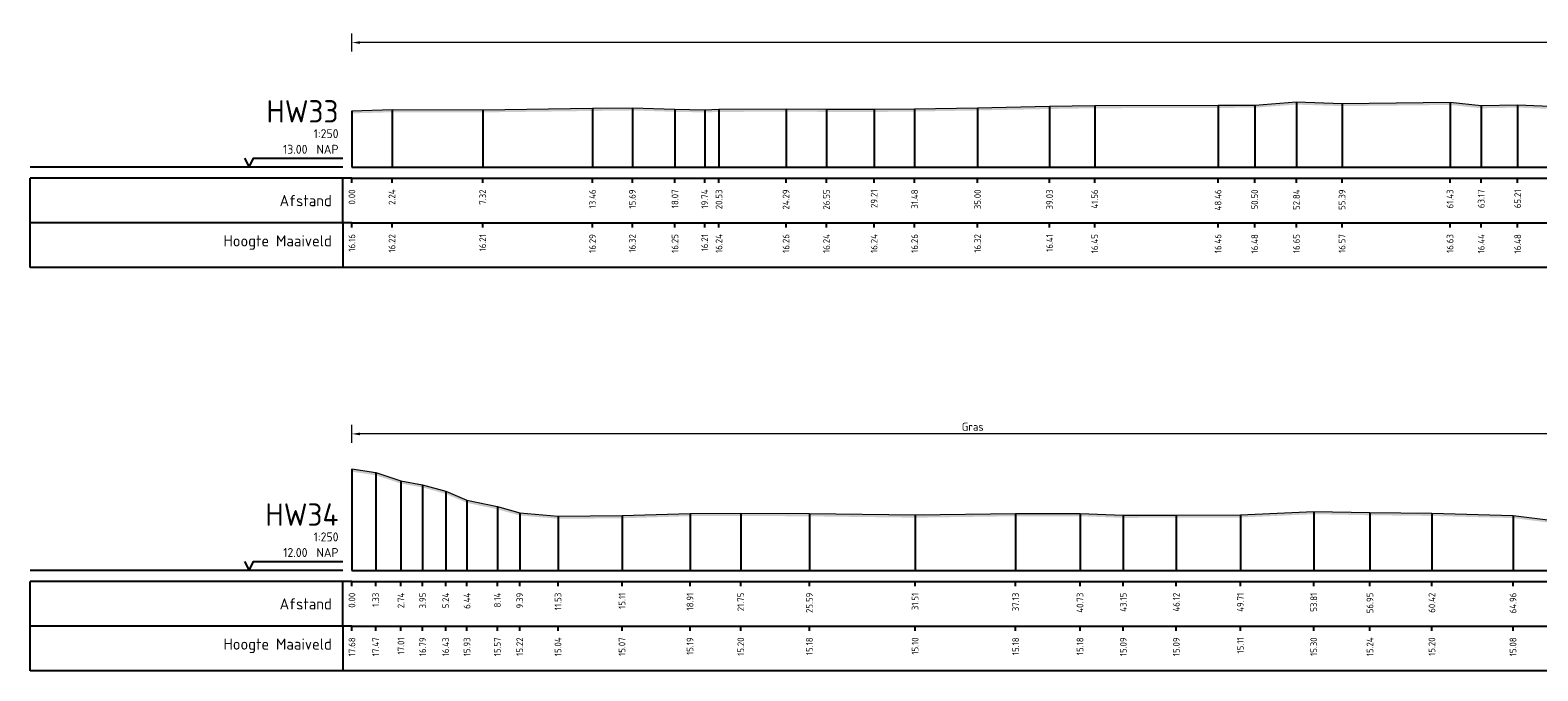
# Model space of a CAD drawing. Header units: metres. Extents: x 197882 to 206172, y 361908 to 364395.
# Tile 6 of 50: x 205766 to 205850, y 363588 to 363624. Entities that reach past the tile are written whole.
import ezdxf
from ezdxf.enums import TextEntityAlignment as Align

# ---------------------------------------------------------------- set-up
doc = ezdxf.new("R2010")
doc.units = ezdxf.units.M
doc.header["$PDMODE"] = 35
doc.header["$PDSIZE"] = 0.075
doc.layers.add('X-ME-AL-PROFIEL_HUIDIG MAAIVELD-GD', color=252, linetype='Continuous', lineweight=0)
doc.layers.add('X-XX-AL-DETAIL1-M', color=7, linetype='Continuous', lineweight=18)
doc.layers.add('X-ME-AL-PROFIELRASTER-S', color=7, linetype='Continuous')
doc.styles.add('NLCS-ISO-ANNOTATIEF-T18', font='NLCS-ISO.ttf', dxfattribs={"height": 1.8})
doc.styles.add('NLCS-ISO-ANNOTATIVE-T18', font='NLCS-ISO.ttf', dxfattribs={"height": 1.8})
doc.dimstyles.new('NLCS-ANNOTATIEF-T18-PIJL_L2_H0', dxfattribs={"dimtxt": 2.5, "dimasz": 1.8, "dimexe": 2, "dimexo": 2, "dimgap": 0.7, "dimtad": 1, "dimzin": 0, "dimdsep": 46, "dimtxsty": 'NLCS-ISO-ANNOTATIEF-T18', "dimcen": 0, "dimdle": 2, "dimclrd": 256, "dimclre": 256, "dimclrt": 10, "dimaunit": 2, "dimadec": 0, "dimazin": 0, "dimtfac": 1, "dimtdec": 3, "dimtofl": 0, "dimtmove": 0, "dimatfit": 3, "dimfxl": 2, "dimfxlon": 1, "dimtfillclr": 256, "dimtolj": 1, "dimtzin": 0, "dimlwd": -1, "dimlwe": -1, "dimarcsym": 0})

# ---------------------------------------------------------------- blocks, each defined once
blk = doc.blocks.new('SAL-PROFIELRASTER-SOD')
at = {"color": 0, "linetype": 'ByBlock', "lineweight": -2, "flags": 128}
for points in [[(-2, 0), (-72, 0)], [(-24, 2), (-23, 0), (-22, 2), (-2, 2)], [(-72, -12.5), (-72, -2.5)], [(0, -2.5), (-72, -2.5)], [(-2, -12.5), (-2, -2.5)], [(0, -12.5), (-72, -12.5)]]:
    blk.add_lwpolyline(points, dxfattribs=at)
at = {"color": 0, "linetype": 'ByBlock', "lineweight": -2, "style": 'NLCS-ISO-ANNOTATIVE-T18'}
blk.add_text('NAP', height=2, dxfattribs=at).set_placement((-3, 3), align=Align.RIGHT)
blk.add_text('Afstand', height=2.5, dxfattribs=at).set_placement((-4.5, -7.5), align=Align.MIDDLE_RIGHT)
for tag, height, p in [('PROFIELNR', 5, (-3, 10)), ('SCHAAL', 2, (-3, 6.5)), ('NAP', 2, (-9.94, 3))]:
    blk.add_attdef(tag, text='', height=height, dxfattribs=at).set_placement(p, align=Align.RIGHT)
blk = doc.blocks.new('SAL-PROFIELRASTER_BALK_EIND1-SOD')
at = {"color": 0, "linetype": 'ByBlock', "lineweight": -2}
blk.add_line((1, -12.5), (1, -2.5), dxfattribs=at)
at = {"color": 0, "linetype": 'ByBlock', "lineweight": -2, "flags": 128}
for points in [[(0, 0), (1, 0)], [(0, -2.5), (1, -2.5)], [(0, -12.5), (1, -12.5)]]:
    blk.add_lwpolyline(points, dxfattribs=at)
blk = doc.blocks.new('SAL-PROFIELRASTER_BALK-SOD')
at = {"color": 0, "linetype": 'ByBlock', "lineweight": -2}
for p, q in [((-72, -12.5), (-72, -2.5)), ((-2, -2.5), (-2, -12.5)), ((0, -12.5), (-72, -12.5))]:
    blk.add_line(p, q, dxfattribs=at)
at = {"color": 0, "linetype": 'ByBlock', "lineweight": -2, "style": 'NLCS-ISO-ANNOTATIVE-T18'}
for tag, height, p in [('TITEL1', 2.5, (-4.5, -6.5)), ('TITEL2', 1.5, (-4.5, -9.5))]:
    blk.add_attdef(tag, text='', height=height, dxfattribs=at).set_placement(p, align=Align.MIDDLE_RIGHT)
blk = doc.blocks.new('SAL-PROFIELRASTER_BALK_EIND2-SOD')
at = {"color": 0, "linetype": 'ByBlock', "lineweight": -2}
for p, q in [((1, -2.5), (1, -12.5)), ((1, -12.5), (0, -12.5))]:
    blk.add_line(p, q, dxfattribs=at)
blk = doc.blocks.new('SAL-PROFIELRASTER_BALK_DATA-SOD')
at = {"color": 0, "linetype": 'ByBlock', "lineweight": -2}
blk.add_lwpolyline([(0, -3.5), (0, -2.5)], dxfattribs=at)
at = {"color": 0, "linetype": 'ByBlock', "lineweight": -2, "style": 'NLCS-ISO-ANNOTATIVE-T18'}
blk.add_attdef('GETAL', text='', height=1.5, rotation=90, dxfattribs=at).set_placement((0.75, -5), align=Align.RIGHT)
blk = doc.blocks.new('SAL-PROFIELRASTER_AANHAAL-SOD')
at = {"color": 9, "linetype": 'ByBlock', "lineweight": -2, "flags": 128}
blk.add_lwpolyline([(0, 1), (0, 0)], dxfattribs=at)
blk = doc.blocks.new('*D149')
at = {"layer": 'Defpoints', "color": 0, "transparency": 16777216}
for p in [(205783.859, 363623.211), (205783.859, 363616.236), (206025.466, 363616.236)]:
    blk.add_point(p, dxfattribs=at)
at = {"layer": 'X-XX-AL-DETAIL1-M', "transparency": 16777216}
for p, q in [((205783.859, 363622.711), (205783.859, 363623.711)), ((206025.466, 363622.711), (206025.466, 363623.711)), ((206025.016, 363623.211), (205784.309, 363623.211))]:
    blk.add_line(p, q, dxfattribs=at)
for points in [[(205784.309, 363623.286), (205784.309, 363623.136), (205783.859, 363623.211)], [(206025.016, 363623.286), (206025.016, 363623.136), (206025.466, 363623.211)]]:
    blk.add_solid(points, dxfattribs=at)
at = {"layer": 'X-XX-AL-DETAIL1-M', "color": 10, "transparency": 16777216, "insert": (205904.662, 363623.611), "char_height": 0.45, "attachment_point": 5, "style": 'NLCS-ISO-ANNOTATIEF-T18'}
blk.add_mtext('\\A1;Gras', dxfattribs=at)
blk = doc.blocks.new('*D150')
at = {"layer": 'Defpoints', "color": 0, "transparency": 16777216}
for p in [(205783.859, 363601.302), (205783.859, 363593.662), (205853.313, 363593.662)]:
    blk.add_point(p, dxfattribs=at)
at = {"layer": 'X-XX-AL-DETAIL1-M', "transparency": 16777216}
for p, q in [((205783.859, 363600.802), (205783.859, 363601.802)), ((205853.313, 363600.802), (205853.313, 363601.802)), ((205852.863, 363601.302), (205784.309, 363601.302))]:
    blk.add_line(p, q, dxfattribs=at)
for points in [[(205784.309, 363601.377), (205784.309, 363601.227), (205783.859, 363601.302)], [(205852.863, 363601.377), (205852.863, 363601.227), (205853.313, 363601.302)]]:
    blk.add_solid(points, dxfattribs=at)
at = {"layer": 'X-XX-AL-DETAIL1-M', "color": 10, "transparency": 16777216, "insert": (205818.586, 363601.702), "char_height": 0.45, "attachment_point": 5, "style": 'NLCS-ISO-ANNOTATIEF-T18'}
blk.add_mtext('\\A1;Gras', dxfattribs=at)

msp = doc.modelspace()

# ---------------------------------------------------------------- hatches: boundary and pattern name
at = {"layer": 'X-ME-AL-PROFIEL_HUIDIG MAAIVELD-GD'}
h = msp.add_hatch(dxfattribs=at)
h.set_pattern_fill('AGR-MAAIVELD', color=256, scale=0.05, pattern_type=2)
h.set_pattern_definition([(45, (0, 72.9858), (-0.25000007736, 0.25000007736), []), (45, (-0.0357, 73.0215), (0, 0.50000015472), [0.3535535, -0.3535535]), (45, (-0.07143, 73.05723), (0, 0.50000015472), [0.3535535, -0.3535535]), (45, (-0.10764, 73.09344), (0, 0.50000015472), [0.3535535, -0.3535535]), (45, (-0.14286, 73.12866), (0, 0.50000015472), [0.3535535, -0.3535535]), (45, (-0.17857, 73.16437), (0, 0.50000015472), [0.3535535, -0.3535535]), (45, (-0.2143, 73.2001), (0, 0.50000015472), [0.3535535, -0.3535535]), (315, (0, 72.9858), (0.25000007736, 0.25000007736), []), (315, (0.0357, 73.0215), (0.50000015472, -1e-16), [0.3535535, -0.3535535]), (315, (0.07143, 73.05723), (0.50000015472, -1e-16), [0.3535535, -0.3535535]), (315, (0.10764, 73.09344), (0.50000015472, -1e-16), [0.3535535, -0.3535535]), (315, (0.14286, 73.12866), (0.50000015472, -1e-16), [0.3535535, -0.3535535]), (315, (0.17857, 73.16437), (0.50000015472, -1e-16), [0.3535535, -0.3535535]), (315, (0.2143, 73.2001), (0.50000015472, -1e-16), [0.3535535, -0.3535535])])
h.paths.add_polyline_path([(206025.466, 363619.023), (206023.646, 363618.974), (206020.107, 363618.923), (206015.765, 363618.789), (206011.262, 363618.788), (206007.009, 363618.908), (206003.253, 363618.719), (205999.361, 363618.705), (205994.699, 363618.856), (205990.719, 363618.863), (205983.81, 363618.735), (205978.108, 363618.804), (205974.565, 363618.668), (205971.371, 363618.713), (205965.897, 363618.625), (205960.679, 363618.735), (205953.952, 363619.056), (205946.352, 363618.88), (205938.973, 363618.705), (205931.828, 363618.583), (205921.507, 363618.86), (205918.233, 363619.09), (205916.585, 363619.004), (205915.997, 363619.011), (205915.07, 363619.1), (205912.978, 363619.127), (205909.59, 363619.149), (205906.272, 363619.103), (205903.87, 363619.269), (205902.945, 363619.187), (205901.966, 363619.282), (205901.15, 363619.175), (205899.033, 363619.193), (205894.751, 363619.187), (205890.193, 363619.141), (205887.428, 363619.186), (205884.49, 363619.142), (205881.602, 363619.209), (205879.338, 363619.336), (205878.216, 363619.31), (205876.575, 363619.33), (205874.961, 363619.357), (205873.054, 363619.451), (205870.296, 363619.532), (205867.539, 363619.634), (205865.167, 363619.691), (205862.667, 363619.558), (205860.752, 363619.887), (205859.382, 363619.696), (205857.526, 363619.71), (205855.173, 363619.667), (205853.433, 363619.709), (205851.352, 363619.629), (205849.071, 363619.719), (205847.033, 363619.681), (205845.293, 363619.868), (205839.252, 363619.803), (205836.697, 363619.886), (205834.361, 363619.714), (205832.314, 363619.7), (205825.416, 363619.684), (205822.887, 363619.642), (205818.859, 363619.56), (205815.336, 363619.5), (205813.073, 363619.473), (205810.408, 363619.478), (205808.145, 363619.496), (205804.394, 363619.474), (205803.595, 363619.45), (205801.933, 363619.482), (205799.547, 363619.559), (205797.317, 363619.531), (205791.175, 363619.451), (205786.102, 363619.459), (205783.859, 363619.395), (205783.859, 363619.245), (205786.102, 363619.309), (205791.175, 363619.301), (205797.317, 363619.381), (205799.547, 363619.409), (205801.933, 363619.332), (205803.595, 363619.3), (205804.394, 363619.324), (205808.145, 363619.346), (205810.408, 363619.328), (205813.073, 363619.323), (205815.336, 363619.35), (205818.859, 363619.41), (205822.887, 363619.492), (205825.416, 363619.534), (205832.314, 363619.55), (205834.361, 363619.564), (205836.697, 363619.736), (205839.252, 363619.653), (205845.293, 363619.718), (205847.033, 363619.531), (205849.071, 363619.569), (205851.352, 363619.479), (205853.433, 363619.559), (205855.173, 363619.517), (205857.526, 363619.56), (205859.382, 363619.546), (205860.752, 363619.737), (205862.667, 363619.408), (205865.167, 363619.541), (205867.539, 363619.484), (205870.296, 363619.382), (205873.054, 363619.301), (205874.961, 363619.207), (205876.575, 363619.18), (205878.216, 363619.16), (205879.338, 363619.186), (205881.602, 363619.059), (205884.49, 363618.992), (205887.428, 363619.036), (205890.193, 363618.991), (205894.751, 363619.037), (205899.033, 363619.043), (205901.15, 363619.025), (205901.966, 363619.132), (205902.945, 363619.037), (205903.87, 363619.119), (205906.272, 363618.953), (205909.59, 363618.999), (205912.978, 363618.977), (205915.07, 363618.95), (205915.997, 363618.861), (205916.585, 363618.854), (205918.233, 363618.94), (205921.507, 363618.71), (205931.828, 363618.433), (205938.973, 363618.555), (205946.352, 363618.73), (205953.952, 363618.906), (205960.679, 363618.585), (205965.897, 363618.475), (205971.371, 363618.563), (205974.565, 363618.518), (205978.108, 363618.654), (205983.81, 363618.585), (205990.719, 363618.713), (205994.699, 363618.706), (205999.361, 363618.555), (206003.253, 363618.569), (206007.009, 363618.758), (206011.262, 363618.638), (206015.765, 363618.639), (206020.107, 363618.773), (206023.646, 363618.824), (206025.466, 363618.873)])
h = msp.add_hatch(dxfattribs=at)
h.set_pattern_fill('AGR-MAAIVELD', color=256, scale=0.05, pattern_type=2)
h.set_pattern_definition([(45, (0, 71.2622), (-0.25000007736, 0.25000007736), []), (45, (-0.0357, 71.2979), (0, 0.50000015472), [0.3535535, -0.3535535]), (45, (-0.07143, 71.3336), (0, 0.50000015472), [0.3535535, -0.3535535]), (45, (-0.10764, 71.36983), (0, 0.50000015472), [0.3535535, -0.3535535]), (45, (-0.14286, 71.40504), (0, 0.50000015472), [0.3535535, -0.3535535]), (45, (-0.17857, 71.44076), (0, 0.50000015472), [0.3535535, -0.3535535]), (45, (-0.2143, 71.47647), (0, 0.50000015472), [0.3535535, -0.3535535]), (315, (0, 71.2622), (0.25000007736, 0.25000007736), []), (315, (0.0357, 71.2979), (0.50000015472, -1e-16), [0.3535535, -0.3535535]), (315, (0.07143, 71.3336), (0.50000015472, -1e-16), [0.3535535, -0.3535535]), (315, (0.10764, 71.36983), (0.50000015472, -1e-16), [0.3535535, -0.3535535]), (315, (0.14286, 71.40504), (0.50000015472, -1e-16), [0.3535535, -0.3535535]), (315, (0.17857, 71.44076), (0.50000015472, -1e-16), [0.3535535, -0.3535535]), (315, (0.2143, 71.47647), (0.50000015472, -1e-16), [0.3535535, -0.3535535])])
h.paths.add_polyline_path([(205853.313, 363596.174), (205853.313, 363596.024), (205848.815, 363596.59), (205844.275, 363596.71), (205840.81, 363596.749), (205837.666, 363596.809), (205833.565, 363596.622), (205829.976, 363596.607), (205827.01, 363596.603), (205824.591, 363596.695), (205820.987, 363596.694), (205815.366, 363596.613), (205809.454, 363596.689), (205805.614, 363596.713), (205802.774, 363596.698), (205798.972, 363596.579), (205795.389, 363596.551), (205793.247, 363596.735), (205791.996, 363597.083), (205790.297, 363597.44), (205789.104, 363597.943), (205787.814, 363598.307), (205786.601, 363598.522), (205785.188, 363598.987), (205783.859, 363599.188), (205783.859, 363599.338), (205785.188, 363599.137), (205786.601, 363598.672), (205787.814, 363598.457), (205789.104, 363598.093), (205790.297, 363597.59), (205791.996, 363597.233), (205793.247, 363596.885), (205795.389, 363596.701), (205798.972, 363596.729), (205802.774, 363596.848), (205805.614, 363596.863), (205809.454, 363596.839), (205815.366, 363596.763), (205820.987, 363596.844), (205824.591, 363596.845), (205827.01, 363596.753), (205829.976, 363596.757), (205833.565, 363596.772), (205837.666, 363596.959), (205840.81, 363596.899), (205844.275, 363596.86), (205848.815, 363596.74)])

# ---------------------------------------------------------------- linework, layer by layer
for points in [[(205783.859, 363619.395), (205786.102, 363619.459), (205791.175, 363619.451), (205797.317, 363619.531), (205799.547, 363619.559), (205801.933, 363619.482), (205803.595, 363619.45), (205804.394, 363619.474), (205808.145, 363619.496), (205810.408, 363619.478), (205813.073, 363619.473), (205815.336, 363619.5), (205818.859, 363619.56), (205822.887, 363619.642), (205825.416, 363619.684), (205832.314, 363619.7), (205834.361, 363619.714), (205836.697, 363619.886), (205839.252, 363619.803), (205845.293, 363619.868), (205847.033, 363619.681), (205849.071, 363619.719), (205851.352, 363619.629)], [(205783.859, 363599.338), (205785.188, 363599.137), (205786.601, 363598.672), (205787.814, 363598.457), (205789.104, 363598.093), (205790.297, 363597.59), (205791.996, 363597.233), (205793.247, 363596.885), (205795.389, 363596.701), (205798.972, 363596.729), (205802.774, 363596.848), (205805.614, 363596.863), (205809.454, 363596.839), (205815.366, 363596.763), (205820.987, 363596.844), (205824.591, 363596.845), (205827.01, 363596.753), (205829.976, 363596.757), (205833.565, 363596.772), (205837.666, 363596.959), (205840.81, 363596.899), (205844.275, 363596.86), (205848.815, 363596.74), (205853.313, 363596.174)]]:
    msp.add_lwpolyline(points, dxfattribs=at)

# ---------------------------------------------------------------- block references
at = {"layer": 'X-ME-AL-PROFIELRASTER-S', "xscale": 0.25, "yscale": 0.25, "zscale": 0.25}
for name, p, values in [('SAL-PROFIELRASTER-SOD', (205783.859, 363616.236), {'PROFIELNR': 'HW33', 'SCHAAL': '1:250', 'NAP': '13.00'}), ('SAL-PROFIELRASTER_BALK_DATA-SOD', (205783.859, 363616.236), {'GETAL': '0.00'}), ('SAL-PROFIELRASTER_BALK_DATA-SOD', (205786.102, 363616.236), {'GETAL': '2.24'}), ('SAL-PROFIELRASTER_BALK_DATA-SOD', (205791.175, 363616.236), {'GETAL': '7.32'}), ('SAL-PROFIELRASTER_BALK_DATA-SOD', (205797.317, 363616.236), {'GETAL': '13.46'}), ('SAL-PROFIELRASTER_BALK_DATA-SOD', (205799.547, 363616.236), {'GETAL': '15.69'}), ('SAL-PROFIELRASTER_BALK_DATA-SOD', (205801.933, 363616.236), {'GETAL': '18.07'}), ('SAL-PROFIELRASTER_BALK_DATA-SOD', (205803.595, 363616.236), {'GETAL': '19.74'}), ('SAL-PROFIELRASTER_BALK_DATA-SOD', (205804.394, 363616.236), {'GETAL': '20.53'}), ('SAL-PROFIELRASTER_BALK_DATA-SOD', (205808.145, 363616.236), {'GETAL': '24.29'}), ('SAL-PROFIELRASTER_BALK_DATA-SOD', (205810.408, 363616.236), {'GETAL': '26.55'}), ('SAL-PROFIELRASTER_BALK_DATA-SOD', (205813.073, 363616.236), {'GETAL': '29.21'}), ('SAL-PROFIELRASTER_BALK_DATA-SOD', (205815.336, 363616.236), {'GETAL': '31.48'}), ('SAL-PROFIELRASTER_BALK_DATA-SOD', (205818.859, 363616.236), {'GETAL': '35.00'}), ('SAL-PROFIELRASTER_BALK_DATA-SOD', (205822.887, 363616.236), {'GETAL': '39.03'}), ('SAL-PROFIELRASTER_BALK_DATA-SOD', (205825.416, 363616.236), {'GETAL': '41.56'}), ('SAL-PROFIELRASTER_BALK_DATA-SOD', (205832.314, 363616.236), {'GETAL': '48.46'}), ('SAL-PROFIELRASTER_BALK_DATA-SOD', (205834.361, 363616.236), {'GETAL': '50.50'}), ('SAL-PROFIELRASTER_BALK_DATA-SOD', (205836.697, 363616.236), {'GETAL': '52.84'}), ('SAL-PROFIELRASTER_BALK_DATA-SOD', (205839.252, 363616.236), {'GETAL': '55.39'}), ('SAL-PROFIELRASTER_BALK_DATA-SOD', (205845.293, 363616.236), {'GETAL': '61.43'}), ('SAL-PROFIELRASTER_BALK_DATA-SOD', (205847.033, 363616.236), {'GETAL': '63.17'}), ('SAL-PROFIELRASTER_BALK_DATA-SOD', (205849.071, 363616.236), {'GETAL': '65.21'}), ('SAL-PROFIELRASTER_BALK-SOD', (205783.859, 363613.736), {'TITEL1': 'Hoogte Maaiveld'}), ('SAL-PROFIELRASTER_BALK_DATA-SOD', (205783.859, 363613.736), {'GETAL': '16.16'}), ('SAL-PROFIELRASTER_BALK_DATA-SOD', (205786.102, 363613.736), {'GETAL': '16.22'}), ('SAL-PROFIELRASTER_BALK_DATA-SOD', (205791.175, 363613.736), {'GETAL': '16.21'}), ('SAL-PROFIELRASTER_BALK_DATA-SOD', (205797.317, 363613.736), {'GETAL': '16.29'}), ('SAL-PROFIELRASTER_BALK_DATA-SOD', (205799.547, 363613.736), {'GETAL': '16.32'}), ('SAL-PROFIELRASTER_BALK_DATA-SOD', (205801.933, 363613.736), {'GETAL': '16.25'}), ('SAL-PROFIELRASTER_BALK_DATA-SOD', (205803.595, 363613.736), {'GETAL': '16.21'}), ('SAL-PROFIELRASTER_BALK_DATA-SOD', (205804.394, 363613.736), {'GETAL': '16.24'}), ('SAL-PROFIELRASTER_BALK_DATA-SOD', (205808.145, 363613.736), {'GETAL': '16.26'}), ('SAL-PROFIELRASTER_BALK_DATA-SOD', (205810.408, 363613.736), {'GETAL': '16.24'}), ('SAL-PROFIELRASTER_BALK_DATA-SOD', (205813.073, 363613.736), {'GETAL': '16.24'}), ('SAL-PROFIELRASTER_BALK_DATA-SOD', (205815.336, 363613.736), {'GETAL': '16.26'}), ('SAL-PROFIELRASTER_BALK_DATA-SOD', (205818.859, 363613.736), {'GETAL': '16.32'}), ('SAL-PROFIELRASTER_BALK_DATA-SOD', (205822.887, 363613.736), {'GETAL': '16.41'}), ('SAL-PROFIELRASTER_BALK_DATA-SOD', (205825.416, 363613.736), {'GETAL': '16.45'}), ('SAL-PROFIELRASTER_BALK_DATA-SOD', (205832.314, 363613.736), {'GETAL': '16.46'}), ('SAL-PROFIELRASTER_BALK_DATA-SOD', (205834.361, 363613.736), {'GETAL': '16.48'}), ('SAL-PROFIELRASTER_BALK_DATA-SOD', (205836.697, 363613.736), {'GETAL': '16.65'}), ('SAL-PROFIELRASTER_BALK_DATA-SOD', (205839.252, 363613.736), {'GETAL': '16.57'}), ('SAL-PROFIELRASTER_BALK_DATA-SOD', (205845.293, 363613.736), {'GETAL': '16.63'}), ('SAL-PROFIELRASTER_BALK_DATA-SOD', (205847.033, 363613.736), {'GETAL': '16.44'}), ('SAL-PROFIELRASTER_BALK_DATA-SOD', (205849.071, 363613.736), {'GETAL': '16.48'}), ('SAL-PROFIELRASTER-SOD', (205783.859, 363593.662), {'PROFIELNR': 'HW34', 'SCHAAL': '1:250', 'NAP': '12.00'}), ('SAL-PROFIELRASTER_BALK_DATA-SOD', (205783.859, 363593.662), {'GETAL': '0.00'}), ('SAL-PROFIELRASTER_BALK_DATA-SOD', (205785.188, 363593.662), {'GETAL': '1.33'}), ('SAL-PROFIELRASTER_BALK_DATA-SOD', (205786.601, 363593.662), {'GETAL': '2.74'}), ('SAL-PROFIELRASTER_BALK_DATA-SOD', (205787.814, 363593.662), {'GETAL': '3.95'}), ('SAL-PROFIELRASTER_BALK_DATA-SOD', (205789.104, 363593.662), {'GETAL': '5.24'}), ('SAL-PROFIELRASTER_BALK_DATA-SOD', (205790.297, 363593.662), {'GETAL': '6.44'}), ('SAL-PROFIELRASTER_BALK_DATA-SOD', (205791.996, 363593.662), {'GETAL': '8.14'}), ('SAL-PROFIELRASTER_BALK_DATA-SOD', (205793.247, 363593.662), {'GETAL': '9.39'}), ('SAL-PROFIELRASTER_BALK_DATA-SOD', (205795.389, 363593.662), {'GETAL': '11.53'}), ('SAL-PROFIELRASTER_BALK_DATA-SOD', (205798.972, 363593.662), {'GETAL': '15.11'}), ('SAL-PROFIELRASTER_BALK_DATA-SOD', (205802.774, 363593.662), {'GETAL': '18.91'}), ('SAL-PROFIELRASTER_BALK_DATA-SOD', (205805.614, 363593.662), {'GETAL': '21.75'}), ('SAL-PROFIELRASTER_BALK_DATA-SOD', (205809.454, 363593.662), {'GETAL': '25.59'}), ('SAL-PROFIELRASTER_BALK_DATA-SOD', (205815.366, 363593.662), {'GETAL': '31.51'}), ('SAL-PROFIELRASTER_BALK_DATA-SOD', (205820.987, 363593.662), {'GETAL': '37.13'}), ('SAL-PROFIELRASTER_BALK_DATA-SOD', (205824.591, 363593.662), {'GETAL': '40.73'}), ('SAL-PROFIELRASTER_BALK_DATA-SOD', (205827.01, 363593.662), {'GETAL': '43.15'}), ('SAL-PROFIELRASTER_BALK_DATA-SOD', (205829.976, 363593.662), {'GETAL': '46.12'}), ('SAL-PROFIELRASTER_BALK_DATA-SOD', (205833.565, 363593.662), {'GETAL': '49.71'}), ('SAL-PROFIELRASTER_BALK_DATA-SOD', (205837.666, 363593.662), {'GETAL': '53.81'}), ('SAL-PROFIELRASTER_BALK_DATA-SOD', (205840.81, 363593.662), {'GETAL': '56.95'}), ('SAL-PROFIELRASTER_BALK_DATA-SOD', (205844.275, 363593.662), {'GETAL': '60.42'}), ('SAL-PROFIELRASTER_BALK_DATA-SOD', (205848.815, 363593.662), {'GETAL': '64.96'}), ('SAL-PROFIELRASTER_BALK-SOD', (205783.859, 363591.162), {'TITEL1': 'Hoogte Maaiveld'}), ('SAL-PROFIELRASTER_BALK_DATA-SOD', (205783.859, 363591.162), {'GETAL': '17.68'}), ('SAL-PROFIELRASTER_BALK_DATA-SOD', (205785.188, 363591.162), {'GETAL': '17.47'}), ('SAL-PROFIELRASTER_BALK_DATA-SOD', (205786.601, 363591.162), {'GETAL': '17.01'}), ('SAL-PROFIELRASTER_BALK_DATA-SOD', (205787.814, 363591.162), {'GETAL': '16.79'}), ('SAL-PROFIELRASTER_BALK_DATA-SOD', (205789.104, 363591.162), {'GETAL': '16.43'}), ('SAL-PROFIELRASTER_BALK_DATA-SOD', (205790.297, 363591.162), {'GETAL': '15.93'}), ('SAL-PROFIELRASTER_BALK_DATA-SOD', (205791.996, 363591.162), {'GETAL': '15.57'}), ('SAL-PROFIELRASTER_BALK_DATA-SOD', (205793.247, 363591.162), {'GETAL': '15.22'}), ('SAL-PROFIELRASTER_BALK_DATA-SOD', (205795.389, 363591.162), {'GETAL': '15.04'}), ('SAL-PROFIELRASTER_BALK_DATA-SOD', (205798.972, 363591.162), {'GETAL': '15.07'}), ('SAL-PROFIELRASTER_BALK_DATA-SOD', (205802.774, 363591.162), {'GETAL': '15.19'}), ('SAL-PROFIELRASTER_BALK_DATA-SOD', (205805.614, 363591.162), {'GETAL': '15.20'}), ('SAL-PROFIELRASTER_BALK_DATA-SOD', (205809.454, 363591.162), {'GETAL': '15.18'}), ('SAL-PROFIELRASTER_BALK_DATA-SOD', (205815.366, 363591.162), {'GETAL': '15.10'}), ('SAL-PROFIELRASTER_BALK_DATA-SOD', (205820.987, 363591.162), {'GETAL': '15.18'}), ('SAL-PROFIELRASTER_BALK_DATA-SOD', (205824.591, 363591.162), {'GETAL': '15.18'}), ('SAL-PROFIELRASTER_BALK_DATA-SOD', (205827.01, 363591.162), {'GETAL': '15.09'}), ('SAL-PROFIELRASTER_BALK_DATA-SOD', (205829.976, 363591.162), {'GETAL': '15.09'}), ('SAL-PROFIELRASTER_BALK_DATA-SOD', (205833.565, 363591.162), {'GETAL': '15.11'}), ('SAL-PROFIELRASTER_BALK_DATA-SOD', (205837.666, 363591.162), {'GETAL': '15.30'}), ('SAL-PROFIELRASTER_BALK_DATA-SOD', (205840.81, 363591.162), {'GETAL': '15.24'}), ('SAL-PROFIELRASTER_BALK_DATA-SOD', (205844.275, 363591.162), {'GETAL': '15.20'}), ('SAL-PROFIELRASTER_BALK_DATA-SOD', (205848.815, 363591.162), {'GETAL': '15.08'})]:
    msp.add_blockref(name, p, dxfattribs=at).add_auto_attribs(values)
at = {"layer": 'X-ME-AL-PROFIELRASTER-S'}
for p, yscale in [((205783.859, 363616.236), 3.159099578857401), ((205786.102, 363616.236), 3.222999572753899), ((205791.175, 363616.236), 3.214500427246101), ((205797.317, 363616.236), 3.294399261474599), ((205799.547, 363616.236), 3.322200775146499), ((205801.933, 363616.236), 3.245498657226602), ((205803.595, 363616.236), 3.213699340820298), ((205804.394, 363616.236), 3.237197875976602), ((205808.145, 363616.236), 3.259300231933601), ((205810.408, 363616.236), 3.241897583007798), ((205813.073, 363616.236), 3.237098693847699), ((205815.336, 363616.236), 3.263900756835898), ((205818.859, 363616.236), 3.324100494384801), ((205822.887, 363616.236), 3.405300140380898), ((205825.416, 363616.236), 3.447799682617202), ((205832.314, 363616.236), 3.463699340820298), ((205834.361, 363616.236), 3.477199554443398), ((205836.697, 363616.236), 3.6492004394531), ((205839.252, 363616.236), 3.566600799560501), ((205845.293, 363616.236), 3.631599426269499), ((205847.033, 363616.236), 3.444900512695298), ((205849.071, 363616.236), 3.483100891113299), ((205783.859, 363593.662), 5.675621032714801), ((205785.188, 363593.662), 5.4746208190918), ((205786.601, 363593.662), 5.009521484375), ((205787.814, 363593.662), 4.7948188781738), ((205789.104, 363593.662), 4.430320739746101), ((205790.297, 363593.662), 3.927921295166), ((205791.996, 363593.662), 3.5702209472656), ((205793.247, 363593.662), 3.2226219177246), ((205795.389, 363593.662), 3.038822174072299), ((205798.972, 363593.662), 3.067020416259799), ((205802.774, 363593.662), 3.1858215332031), ((205805.614, 363593.662), 3.200519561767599), ((205809.454, 363593.662), 3.1766204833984), ((205815.366, 363593.662), 3.100318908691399), ((205820.987, 363593.662), 3.181221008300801), ((205824.591, 363593.662), 3.182819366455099), ((205827.01, 363593.662), 3.0902214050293), ((205829.976, 363593.662), 3.0942192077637), ((205833.565, 363593.662), 3.109619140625), ((205837.666, 363593.662), 3.2963218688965), ((205840.81, 363593.662), 3.236320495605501), ((205844.275, 363593.662), 3.1972198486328), ((205848.815, 363593.662), 3.077320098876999)]:
    msp.add_blockref('SAL-PROFIELRASTER_AANHAAL-SOD', p, dxfattribs=dict(at, yscale=yscale))
at = {"layer": 'X-ME-AL-PROFIELRASTER-S', "yscale": 0.25}
for name, p, xscale, zscale in [('SAL-PROFIELRASTER_BALK_EIND1-SOD', (205783.859, 363616.236), 242.231864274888, 242.231864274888), ('SAL-PROFIELRASTER_BALK_EIND2-SOD', (205783.859, 363613.736), 242.231864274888, 242.231864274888), ('SAL-PROFIELRASTER_BALK_EIND1-SOD', (205783.859, 363593.662), 70.07918249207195, 70.07918249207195), ('SAL-PROFIELRASTER_BALK_EIND2-SOD', (205783.859, 363591.162), 70.07918249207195, 70.07918249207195)]:
    msp.add_blockref(name, p, dxfattribs=dict(at, xscale=xscale, zscale=zscale))

# ---------------------------------------------------------------- dimensions: what is measured, and where the dimension line sits
at = {"layer": 'X-XX-AL-DETAIL1-M'}
for base, p1, p2, picture, middle in [((205783.859, 363623.211), (206025.466, 363616.236), (205783.859, 363616.236), '*D149', (205904.662, 363623.211)), ((205783.859, 363601.302), (205853.313, 363593.662), (205783.859, 363593.662), '*D150', (205818.586, 363601.302))]:
    dim = msp.add_linear_dim(base=base, p1=p1, p2=p2, text='Gras', dimstyle='NLCS-ANNOTATIEF-T18-PIJL_L2_H0', dxfattribs=at)
    dim.commit()
    dim.dimension.update_dxf_attribs({"geometry": picture, "text_midpoint": middle, "dimtype": 160})

doc.saveas('drawing.dxf')
